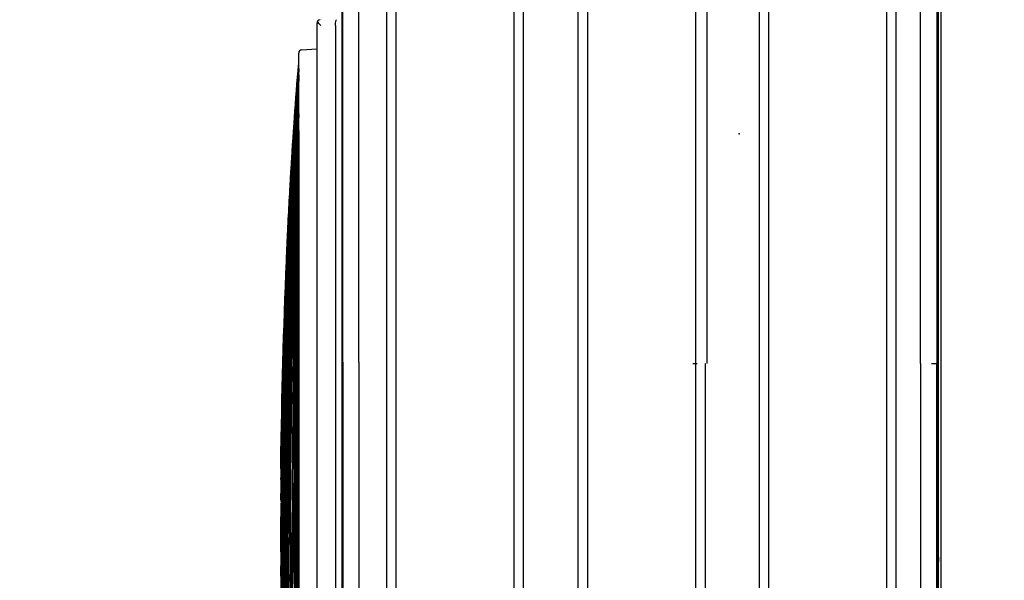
# Model space of a CAD drawing. Header units: millimetres. Extents: x -424979 to 718034, y -72486 to 344972.
# Tile 41 of 256: x 348071 to 349537, y 42705 to 43539. Entities that reach past the tile are written whole.
import ezdxf
from ezdxf.xclip import XClip

# ---------------------------------------------------------------- set-up
doc = ezdxf.new("R2010")
doc.units = ezdxf.units.MM
doc.header["$MEASUREMENT"] = 0
doc.header["$XCLIPFRAME"] = 0
doc.layers.add('0100_001_6_0_Nr_pióra__1', color=7, linetype='Continuous', lineweight=13)
doc.layers.add('IS_KLIM_urządzenia', color=3, linetype='Continuous')
doc.layers.add('Rysunki i obrazki', color=7, linetype='Continuous')
picture_1 = doc.add_image_def('image6.tif', size_in_pixel=(4960, 3507))

# ---------------------------------------------------------------- blocks, each defined once
blk = doc.blocks.new('Rysunek_6_6', base_point=(-286891.4, 45461))
at = {"layer": '0100_001_6_0_Nr_pióra__1', "color": 7, "lineweight": 13}
image = blk.add_image(picture_1, insert=(-308193.9, 31056), size_in_units=(41994.7, 29692.6), rotation=-1.1954, dxfattribs=at)
image.set_boundary_path([(-0.5, -0.5), (4959.5, 3506.5)])
blk = doc.blocks.new('G$CE471A013')
at = {"linetype": 'Continuous'}
for p, q in [((-63.256, 37.301), (6.245, 37.301)), ((23.598, 37.069), (-66.48, 37.069)), ((-63.211, 37.029), (-21.491, 37.029)), ((-62.823, 37.151), (6.095, 37.151)), ((-21.491, 36.7), (-21.491, 37.034)), ((20.329, 37.029), (-21.491, 37.029)), ((-55.564, 34.525), (12.681, 34.525)), ((12.681, 33.925), (-55.564, 33.925)), ((-53.591, 26.625), (10.708, 26.625)), ((10.708, 26.025), (-53.591, 26.025)), ((-21.491, 22.659), (-55.356, 22.659)), ((-21.491, 22.784), (12.474, 22.784)), ((-21.491, 22.059), (-55.356, 22.059)), ((-21.491, 21.902), (-21.491, 22.171)), ((12.474, 22.059), (-21.491, 22.059)), ((-21.391, 15.359), (-55.356, 15.359)), ((12.474, 15.359), (-21.391, 15.359)), ((-21.391, 14.759), (-55.356, 14.759)), ((12.474, 14.759), (-21.391, 14.759)), ((-53.591, 11.393), (10.708, 11.393)), ((10.708, 10.793), (-53.591, 10.793)), ((-55.564, 3.493), (12.681, 3.493)), ((12.681, 2.893), (-55.564, 2.893)), ((-61.567, 0.144), (18.685, 0.144)), ((-21.391, 0.184), (-59.916, 0.184)), ((-21.391, 0.184), (17.062, 0.184)), ((-0.517, -0.263), (-62.643, -0.263)), ((-0.15, -1.15), (-0.16, -1.15)), ((-0.367, -1.413), (-63.178, -1.413)), ((-2.02, -2.359), (-1.953, -1.413)), ((-0.357, -1.413), (-0.367, -1.413)), ((-7.032, -2.545), (-57.042, -2.545)), ((-32.037, -2.644), (-32.037, -2.642)), ((-7.032, -2.545), (-2.219, -2.545)), ((-5.317, -2.545), (-5.317, -2.545))]:
    blk.add_line(p, q, dxfattribs=at)
at = {"linetype": 'Continuous', "extrusion": (0, 0, -1)}
for centre, start in [((0.357, -1.213), 180), ((2.219, -2.345), 184)]:
    blk.add_arc(centre, 0.2, start, 270, dxfattribs=at)
at = {"linetype": 'Continuous'}
for centre, major_axis, ratio, start_param, end_param in [((-33.789, 36.701), (1.086, 0), 0.414214, 1.241354, 1.558544), ((-0.517, -0.199), (0.36, 0), 0.176327, 4.712389, 6.279863), ((-0.517, -1.053), (-0.355, 0.355), 0.176327, 1.745329, 2.532861)]:
    blk.add_ellipse(centre, major_axis=major_axis, ratio=ratio, start_param=start_param, end_param=end_param, dxfattribs=at)
for points, degree in [([(-21.491, 36.025), (-63.136, 36.025)], 1), ([(-21.491, 36.025), (-7.576, 36.025), (6.339, 36.025), (20.254, 36.025)], 3), ([(-21.391, 1.188), (-34.734, 1.188), (-48.077, 1.188), (-61.42, 1.188)], 3), ([(-21.391, 1.188), (-8.082, 1.188), (5.228, 1.188), (18.538, 1.188)], 3), ([(-32.037, -3.003), (-41.686, -2.945), (-51.334, -2.803), (-60.98, -2.546)], 3), ([(-32.037, -2.832), (-41.595, -2.794), (-51.153, -2.706), (-60.71, -2.546)], 3), ([(-32.037, -2.642), (-35.976, -2.636), (-39.916, -2.626), (-43.855, -2.612)], 3), ([(-32.037, -2.772), (-32.861, -2.77), (-33.685, -2.767), (-34.509, -2.764)], 3), ([(-32.037, -2.89), (-32.838, -2.886), (-33.64, -2.882), (-34.441, -2.877)], 3), ([(-32.037, -2.832), (-22.479, -2.794), (-12.921, -2.706), (-3.364, -2.546)], 3), ([(-32.037, -2.578), (-32.037, -2.579), (-32.037, -2.581), (-32.037, -2.583)], 3), ([(-32.037, -2.639), (-32.037, -2.64), (-32.037, -2.641), (-32.037, -2.642)], 3), ([(-32.037, -2.71), (-32.037, -2.711), (-32.037, -2.712), (-32.037, -2.713)], 3), ([(-32.037, -2.772), (-31.213, -2.77), (-30.389, -2.767), (-29.565, -2.764)], 3), ([(-32.037, -2.77), (-32.037, -2.771), (-32.037, -2.772), (-32.037, -2.772)], 3), ([(-32.037, -2.829), (-32.037, -2.83), (-32.037, -2.831), (-32.037, -2.832)], 3), ([(-32.037, -2.89), (-31.236, -2.886), (-30.434, -2.882), (-29.633, -2.877)], 3), ([(-32.037, -2.887), (-32.037, -2.888), (-32.037, -2.889), (-32.037, -2.89)], 3), ([(-32.037, -2.945), (-32.037, -2.945), (-32.037, -2.946), (-32.037, -2.947)], 3), ([(-32.037, -3.001), (-32.037, -3.002), (-32.037, -3.003), (-32.037, -3.003)], 3), ([(-18.164, -2.749), (-17.391, -2.739), (-16.618, -2.728), (-15.845, -2.717)], 3), ([(-17.799, -2.785), (-15.415, -2.748), (-13.032, -2.706), (-10.649, -2.657)], 3), ([(-7.721, -2.556), (-7.116, -2.553), (-6.512, -2.549), (-5.907, -2.545)], 3), ([(-7.585, -2.858), (-6.064, -2.768), (-4.543, -2.669), (-3.024, -2.559)], 3), ([(-2.956, -2.552), (-3.001, -2.555), (-3.046, -2.558), (-3.091, -2.561)], 3), ([(-2.956, -2.553), (-3.001, -2.556), (-3.046, -2.559), (-3.091, -2.562)], 3), ([(-2.956, -2.553), (-3.001, -2.556), (-3.046, -2.559), (-3.091, -2.562)], 3), ([(-2.956, -2.554), (-3.001, -2.557), (-3.046, -2.56), (-3.091, -2.563)], 3), ([(-3.09, -2.557), (-3.045, -2.554), (-3, -2.552), (-2.955, -2.549)], 3), ([(-2.955, -2.549), (-3, -2.552), (-3.045, -2.554), (-3.09, -2.557)], 3), ([(-2.957, -2.549), (-3.001, -2.551), (-3.045, -2.553), (-3.089, -2.555)], 3), ([(-2.932, -2.554), (-2.977, -2.557), (-3.022, -2.56), (-3.067, -2.564)], 3), ([(-3.024, -2.56), (-3.024, -2.56), (-3.024, -2.56)], 2), ([(-3.023, -2.559), (-3.023, -2.559), (-3.023, -2.559)], 2), ([(-3.022, -2.55), (-3.022, -2.55), (-3.022, -2.55)], 2), ([(-41.256, -3.247), (-38.183, -3.313), (-35.11, -3.36), (-32.037, -3.388)], 3), ([(-40.922, -3.533), (-38.628, -3.589), (-36.333, -3.627), (-34.038, -3.648)], 3), ([(-39.963, -3.342), (-37.321, -3.397), (-34.679, -3.437), (-32.037, -3.462)], 3), ([(-37.196, -3.36), (-35.477, -3.388), (-33.757, -3.41), (-32.037, -3.426)], 3), ([(-34.126, -3.648), (-34.097, -3.648), (-34.067, -3.648), (-34.038, -3.648)], 3), ([(-32.037, -3.306), (-32.719, -3.3), (-33.402, -3.293), (-34.084, -3.286)], 3), ([(-32.037, -3.651), (-32.295, -3.649), (-32.552, -3.648), (-32.81, -3.646)], 3), ([(-32.037, -3.428), (-32.138, -3.427), (-32.24, -3.426), (-32.341, -3.425)], 3), ([(-32.037, -3.637), (-32.128, -3.636), (-32.22, -3.636), (-32.311, -3.635)], 3), ([(-32.037, -3.161), (-32.037, -3.162), (-32.037, -3.162), (-32.037, -3.163)], 3), ([(-32.037, -3.211), (-32.037, -3.211), (-32.037, -3.212), (-32.037, -3.213)], 3), ([(-32.037, -3.259), (-32.037, -3.259), (-32.037, -3.26), (-32.037, -3.261)], 3), ([(-25.483, -3.299), (-27.667, -3.338), (-29.852, -3.368), (-32.037, -3.388)], 3), ([(-32.037, -3.304), (-32.037, -3.305), (-32.037, -3.306), (-32.037, -3.306)], 3), ([(-32.037, -3.348), (-32.037, -3.348), (-32.037, -3.349), (-32.037, -3.349)], 3), ([(-32.037, -3.388), (-32.037, -3.389), (-32.037, -3.389), (-32.037, -3.39)], 3), ([(-32.037, -3.426), (-32.037, -3.427), (-32.037, -3.427), (-32.037, -3.428)], 3), ([(-32.037, -3.462), (-32.037, -3.462), (-32.037, -3.463), (-32.037, -3.463)], 3), ([(-32.037, -3.494), (-32.037, -3.495), (-32.037, -3.495), (-32.037, -3.496)], 3), ([(-32.037, -3.525), (-32.037, -3.525), (-32.037, -3.525), (-32.037, -3.526)], 3), ([(-32.037, -3.552), (-32.037, -3.552), (-32.037, -3.553), (-32.037, -3.553)], 3), ([(-32.037, -3.577), (-32.037, -3.577), (-32.037, -3.578), (-32.037, -3.578)], 3), ([(-27.275, -3.582), (-28.862, -3.608), (-30.45, -3.626), (-32.037, -3.636)], 3), ([(-32.037, -3.599), (-32.037, -3.599), (-32.037, -3.6), (-32.037, -3.6)], 3), ([(-28.055, -3.611), (-29.382, -3.629), (-30.71, -3.642), (-32.037, -3.65)], 3), ([(-32.037, -3.619), (-32.037, -3.619), (-32.037, -3.619), (-32.037, -3.619)], 3), ([(-32.037, -3.637), (-31.89, -3.636), (-31.744, -3.635), (-31.597, -3.634)], 3), ([(-32.037, -3.636), (-32.037, -3.636), (-32.037, -3.637), (-32.037, -3.637)], 3), ([(-32.037, -3.651), (-31.405, -3.647), (-30.773, -3.643), (-30.142, -3.637)], 3), ([(-32.037, -3.65), (-32.037, -3.65), (-32.037, -3.65), (-32.037, -3.651)], 3), ([(-19.077, -3.415), (-22.729, -3.537), (-26.382, -3.615), (-30.036, -3.648)], 3), ([(-29.948, -3.648), (-29.977, -3.648), (-30.006, -3.648), (-30.036, -3.648)], 3), ([(-29.948, -3.648), (-28.516, -3.635), (-27.085, -3.615), (-25.654, -3.588)], 3), ([(-18.767, -3.419), (-22.083, -3.533), (-25.4, -3.609), (-28.717, -3.646)], 3), ([(-28.676, -3.646), (-28.69, -3.646), (-28.703, -3.646), (-28.717, -3.646)], 3), ([(-28.676, -3.646), (-27.337, -3.631), (-25.999, -3.61), (-24.66, -3.582)], 3), ([(-28.008, -3.648), (-28.016, -3.648), (-28.023, -3.648), (-28.031, -3.648)], 3), ([(-27.658, -3.652), (-27.662, -3.652), (-27.665, -3.652), (-27.668, -3.652)], 3), ([(-27.551, -3.657), (-27.552, -3.684)], 1), ([(-27.551, -3.657), (-27.238, -3.653), (-26.925, -3.649), (-26.612, -3.645)], 3), ([(-27.551, -3.657), (-27.551, -3.657), (-27.551, -3.657), (-27.551, -3.657)], 3), ([(-27.514, -3.604), (-25.962, -3.58), (-24.41, -3.549), (-22.859, -3.51)], 3)]:
    blk.add_open_spline(points, degree=degree, dxfattribs=at)
for points, knots in [([(-32.037, -3.261), (-36.938, -3.218), (-41.838, -3.138), (-51.533, -2.903), (-56.327, -2.75), (-61.119, -2.546)], [0, 0, 0, 0, 0.505409, 0.505409, 1, 1, 1, 1]), ([(-61.118, -2.551), (-56.329, -2.844), (-51.536, -3.059), (-41.841, -3.378), (-36.939, -3.481), (-32.037, -3.525)], [0, 0, 0, 0, 0.494599, 0.494599, 1, 1, 1, 1]), ([(-32.037, -3.496), (-36.939, -3.451), (-41.841, -3.35), (-51.536, -3.04), (-56.329, -2.832), (-61.118, -2.551)], [0, 0, 0, 0, 0.505401, 0.505401, 1, 1, 1, 1]), ([(-61.118, -2.551), (-56.329, -2.832), (-51.536, -3.039), (-41.841, -3.349), (-36.939, -3.45), (-32.037, -3.494)], [0, 0, 0, 0, 0.494599, 0.494599, 1, 1, 1, 1]), ([(-32.037, -3.553), (-36.94, -3.512), (-41.841, -3.407), (-51.536, -3.079), (-56.33, -2.856), (-61.118, -2.552)], [0, 0, 0, 0, 0.505401, 0.505401, 1, 1, 1, 1]), ([(-32.037, -3.526), (-36.939, -3.483), (-41.841, -3.38), (-51.536, -3.06), (-56.329, -2.845), (-61.118, -2.552)], [0, 0, 0, 0, 0.505401, 0.505401, 1, 1, 1, 1]), ([(-32.037, -3.6), (-36.94, -3.563), (-41.842, -3.457), (-51.537, -3.114), (-56.33, -2.879), (-61.118, -2.553)], [0, 0, 0, 0, 0.505401, 0.505401, 1, 1, 1, 1]), ([(-32.037, -3.578), (-36.94, -3.538), (-41.842, -3.433), (-51.537, -3.097), (-56.33, -2.868), (-61.118, -2.553)], [0, 0, 0, 0, 0.505401, 0.505401, 1, 1, 1, 1]), ([(-32.037, -3.619), (-36.94, -3.585), (-41.843, -3.48), (-51.538, -3.13), (-56.331, -2.889), (-61.118, -2.554)], [0, 0, 0, 0, 0.505401, 0.505401, 1, 1, 1, 1]), ([(-32.037, -3.39), (-36.939, -3.345), (-41.84, -3.252), (-51.533, -2.975), (-56.326, -2.793), (-61.115, -2.549)], [0, 0, 0, 0, 0.505465, 0.505465, 1, 1, 1, 1]), ([(-61.106, -2.549), (-56.319, -2.779), (-51.53, -2.951), (-41.839, -3.214), (-36.938, -3.303), (-32.037, -3.348)], [0, 0, 0, 0, 0.494375, 0.494375, 1, 1, 1, 1]), ([(-32.037, -3.111), (-36.937, -3.076), (-41.838, -3.01), (-51.506, -2.824), (-56.274, -2.704), (-61.042, -2.546)], [0, 0, 0, 0, 0.50677, 0.50677, 1, 1, 1, 1]), ([(-32.037, -3.058), (-36.937, -3.025), (-41.837, -2.966), (-51.506, -2.797), (-56.274, -2.688), (-61.041, -2.545)], [0, 0, 0, 0, 0.506778, 0.506778, 1, 1, 1, 1]), ([(-61.021, -2.546), (-56.261, -2.688), (-51.499, -2.795), (-41.837, -2.964), (-36.937, -3.023), (-32.037, -3.056)], [0, 0, 0, 0, 0.492868, 0.492868, 1, 1, 1, 1]), ([(-32.037, -3.349), (-36.938, -3.305), (-41.839, -3.215), (-51.494, -2.953), (-56.248, -2.782), (-61, -2.554)], [0, 0, 0, 0, 0.507485, 0.507485, 1, 1, 1, 1]), ([(-32.037, -3.213), (-36.938, -3.173), (-41.838, -3.097), (-51.488, -2.878), (-56.237, -2.737), (-60.984, -2.551)], [0, 0, 0, 0, 0.507767, 0.507767, 1, 1, 1, 1]), ([(-60.984, -2.551), (-56.237, -2.736), (-51.488, -2.877), (-41.838, -3.095), (-36.938, -3.17), (-32.037, -3.211)], [0, 0, 0, 0, 0.492233, 0.492233, 1, 1, 1, 1]), ([(-60.984, -2.552), (-56.237, -2.752), (-51.488, -2.903), (-41.839, -3.136), (-36.938, -3.216), (-32.037, -3.259)], [0, 0, 0, 0, 0.492233, 0.492233, 1, 1, 1, 1]), ([(-32.037, -2.947), (-34.87, -2.932), (-37.702, -2.91), (-43.368, -2.851), (-46.201, -2.816), (-51.866, -2.73), (-54.699, -2.68), (-58.666, -2.597), (-59.8, -2.572), (-60.934, -2.546)], [0, 0, 0, 0, 0.294057, 0.294057, 0.58814, 0.58814, 0.882227, 0.882227, 1, 1, 1, 1]), ([(-60.894, -2.547), (-58.354, -2.605), (-55.814, -2.657), (-50.519, -2.751), (-47.764, -2.792), (-42.254, -2.862), (-39.498, -2.891), (-35.174, -2.926), (-33.606, -2.936), (-32.037, -2.945)], [0, 0, 0, 0, 0.264103, 0.264103, 0.550513, 0.550513, 0.836923, 0.836923, 1, 1, 1, 1]), ([(-60.501, -2.547), (-57.467, -2.586), (-54.433, -2.62), (-49.709, -2.664), (-48.019, -2.679), (-42.949, -2.718), (-39.569, -2.739), (-34.805, -2.76), (-33.421, -2.765), (-32.037, -2.77)], [0, 0, 0, 0, 0.319801, 0.319801, 0.497905, 0.497905, 0.854114, 0.854114, 1, 1, 1, 1]), ([(-32.037, -2.713), (-34.859, -2.706), (-37.681, -2.696), (-41.915, -2.677), (-43.326, -2.67), (-47.56, -2.647), (-50.382, -2.629), (-55.564, -2.59), (-57.923, -2.569), (-60.283, -2.546)], [0, 0, 0, 0, 0.299747, 0.299747, 0.449624, 0.449624, 0.749381, 0.749381, 1, 1, 1, 1]), ([(-60.283, -2.546), (-58.036, -2.568), (-55.79, -2.587), (-52.212, -2.614), (-50.88, -2.623), (-46.883, -2.65), (-44.219, -2.664), (-38.89, -2.689), (-36.225, -2.699), (-33.053, -2.707), (-32.545, -2.709), (-32.037, -2.71)], [0, 0, 0, 0, 0.238571, 0.238571, 0.380065, 0.380065, 0.663055, 0.663055, 0.946044, 0.946044, 1, 1, 1, 1]), ([(-32.037, -3.463), (-36.939, -3.418), (-41.84, -3.319), (-51.147, -3.031), (-55.552, -2.852), (-59.955, -2.614)], [0, 0, 0, 0, 0.526489, 0.526489, 1, 1, 1, 1]), ([(-58.091, -2.545), (-55.347, -2.562), (-52.602, -2.575), (-48.884, -2.591), (-47.911, -2.595), (-44.991, -2.607), (-43.045, -2.613), (-39.152, -2.625), (-37.205, -2.63), (-34.185, -2.636), (-33.111, -2.638), (-32.037, -2.639)], [0, 0, 0, 0, 0.31601, 0.31601, 0.42808, 0.42808, 0.652219, 0.652219, 0.876357, 0.876357, 1, 1, 1, 1]), ([(-57.423, -2.786), (-53.865, -2.995), (-50.304, -3.157), (-41.842, -3.456), (-36.94, -3.562), (-32.037, -3.599)], [0, 0, 0, 0, 0.420951, 0.420951, 1, 1, 1, 1]), ([(-56.809, -2.838), (-53.456, -3.04), (-50.1, -3.198), (-41.843, -3.499), (-36.94, -3.605), (-32.037, -3.636)], [0, 0, 0, 0, 0.406561, 0.406561, 1, 1, 1, 1]), ([(-56.729, -2.835), (-53.402, -3.029), (-50.073, -3.182), (-41.843, -3.479), (-36.94, -3.585), (-32.037, -3.619)], [0, 0, 0, 0, 0.40464, 0.40464, 1, 1, 1, 1]), ([(-34.126, -3.648), (-38.681, -3.606), (-43.236, -3.494), (-50.098, -3.221), (-52.408, -3.111), (-54.717, -2.979)], [0, 0, 0, 0, 0.663309, 0.663309, 1, 1, 1, 1]), ([(-32.037, -2.583), (-36.954, -2.579), (-41.87, -2.572), (-49.186, -2.558), (-51.586, -2.553), (-53.986, -2.547)], [0, 0, 0, 0, 0.672022, 0.672022, 1, 1, 1, 1]), ([(-32.037, -3.058), (-27.137, -3.025), (-22.236, -2.966), (-12.557, -2.796), (-7.778, -2.688), (-3, -2.544)], [0, 0, 0, 0, 0.506209, 0.506209, 1, 1, 1, 1]), ([(-32.037, -3.111), (-27.136, -3.076), (-22.236, -3.01), (-12.557, -2.824), (-7.778, -2.704), (-3, -2.545)], [0, 0, 0, 0, 0.506209, 0.506209, 1, 1, 1, 1]), ([(-5.983, -2.545), (-8.727, -2.562), (-11.472, -2.575), (-15.189, -2.591), (-16.163, -2.595), (-19.083, -2.607), (-21.029, -2.613), (-24.922, -2.625), (-26.869, -2.63), (-29.889, -2.636), (-30.963, -2.638), (-32.037, -2.639)], [0, 0, 0, 0, 0.31601, 0.31601, 0.42808, 0.42808, 0.652219, 0.652219, 0.876357, 0.876357, 1, 1, 1, 1]), ([(-32.037, -2.578), (-32.037, -2.577), (-32.037, -2.575), (-32.037, -2.569), (-32.037, -2.565), (-32.037, -2.556), (-32.037, -2.551), (-32.037, -2.545)], [0, 0, 0, 0, 0.356764, 0.356764, 0.713527, 0.713527, 1, 1, 1, 1]), ([(-32.037, -3.261), (-27.136, -3.218), (-22.236, -3.138), (-12.541, -2.903), (-7.747, -2.75), (-2.955, -2.546)], [0, 0, 0, 0, 0.505409, 0.505409, 1, 1, 1, 1]), ([(-32.037, -2.947), (-29.204, -2.932), (-26.371, -2.91), (-20.706, -2.851), (-17.873, -2.816), (-12.207, -2.73), (-9.375, -2.68), (-5.408, -2.597), (-4.274, -2.572), (-3.139, -2.546)], [0, 0, 0, 0, 0.294057, 0.294057, 0.58814, 0.58814, 0.882227, 0.882227, 1, 1, 1, 1]), ([(-32.037, -2.713), (-29.215, -2.706), (-26.392, -2.696), (-22.159, -2.677), (-20.748, -2.67), (-16.514, -2.647), (-13.692, -2.629), (-8.513, -2.59), (-6.157, -2.569), (-3.8, -2.546)], [0, 0, 0, 0, 0.299848, 0.299848, 0.449777, 0.449777, 0.749636, 0.749636, 1, 1, 1, 1]), ([(-3.791, -2.546), (-6.037, -2.568), (-8.284, -2.587), (-11.862, -2.614), (-13.194, -2.623), (-17.191, -2.65), (-19.855, -2.664), (-25.184, -2.689), (-27.848, -2.699), (-31.021, -2.707), (-31.529, -2.709), (-32.037, -2.71)], [0, 0, 0, 0, 0.238571, 0.238571, 0.380065, 0.380065, 0.663055, 0.663055, 0.946044, 0.946044, 1, 1, 1, 1]), ([(-3.18, -2.547), (-5.72, -2.605), (-8.26, -2.657), (-13.555, -2.751), (-16.31, -2.792), (-21.82, -2.862), (-24.575, -2.891), (-28.899, -2.926), (-30.468, -2.936), (-32.037, -2.945)], [0, 0, 0, 0, 0.264103, 0.264103, 0.550513, 0.550513, 0.836923, 0.836923, 1, 1, 1, 1]), ([(-3.573, -2.547), (-6.607, -2.586), (-9.641, -2.62), (-14.365, -2.664), (-16.055, -2.679), (-21.125, -2.718), (-24.504, -2.739), (-29.268, -2.76), (-30.653, -2.765), (-32.037, -2.77)], [0, 0, 0, 0, 0.319801, 0.319801, 0.497905, 0.497905, 0.854114, 0.854114, 1, 1, 1, 1]), ([(-32.037, -2.583), (-27.12, -2.579), (-22.204, -2.572), (-14.887, -2.558), (-12.488, -2.553), (-10.088, -2.547)], [0, 0, 0, 0, 0.672022, 0.672022, 1, 1, 1, 1]), ([(-32.037, -3.39), (-27.135, -3.345), (-22.234, -3.252), (-12.541, -2.975), (-7.748, -2.793), (-2.959, -2.549)], [0, 0, 0, 0, 0.505465, 0.505465, 1, 1, 1, 1]), ([(-2.968, -2.549), (-7.755, -2.779), (-12.544, -2.951), (-22.235, -3.214), (-27.136, -3.303), (-32.037, -3.348)], [0, 0, 0, 0, 0.494375, 0.494375, 1, 1, 1, 1]), ([(-32.037, -3.463), (-27.135, -3.418), (-22.234, -3.319), (-12.539, -3.019), (-7.745, -2.82), (-2.955, -2.55)], [0, 0, 0, 0, 0.505401, 0.505401, 1, 1, 1, 1]), ([(-2.955, -2.55), (-7.745, -2.819), (-12.539, -3.018), (-22.234, -3.318), (-27.135, -3.416), (-32.037, -3.462)], [0, 0, 0, 0, 0.494599, 0.494599, 1, 1, 1, 1]), ([(-32.037, -3.306), (-27.136, -3.263), (-22.235, -3.177), (-12.563, -2.928), (-7.792, -2.766), (-3.023, -2.55)], [0, 0, 0, 0, 0.506586, 0.506586, 1, 1, 1, 1]), ([(-2.956, -2.551), (-7.745, -2.844), (-12.538, -3.059), (-22.233, -3.378), (-27.134, -3.481), (-32.037, -3.525)], [0, 0, 0, 0, 0.494599, 0.494599, 1, 1, 1, 1]), ([(-32.037, -3.496), (-27.135, -3.451), (-22.233, -3.35), (-12.538, -3.04), (-7.745, -2.832), (-2.956, -2.551)], [0, 0, 0, 0, 0.505401, 0.505401, 1, 1, 1, 1]), ([(-2.956, -2.551), (-7.745, -2.832), (-12.538, -3.039), (-22.233, -3.349), (-27.135, -3.45), (-32.037, -3.494)], [0, 0, 0, 0, 0.494599, 0.494599, 1, 1, 1, 1]), ([(-32.037, -3.213), (-27.136, -3.173), (-22.236, -3.097), (-12.586, -2.878), (-7.837, -2.737), (-3.09, -2.551)], [0, 0, 0, 0, 0.507767, 0.507767, 1, 1, 1, 1]), ([(-3.09, -2.551), (-7.837, -2.736), (-12.586, -2.877), (-22.236, -3.095), (-27.136, -3.17), (-32.037, -3.211)], [0, 0, 0, 0, 0.492233, 0.492233, 1, 1, 1, 1]), ([(-32.037, -3.553), (-27.134, -3.512), (-22.232, -3.407), (-12.537, -3.079), (-7.744, -2.856), (-2.956, -2.552)], [0, 0, 0, 0, 0.505401, 0.505401, 1, 1, 1, 1]), ([(-32.037, -3.526), (-27.134, -3.483), (-22.233, -3.38), (-12.538, -3.06), (-7.745, -2.845), (-2.956, -2.552)], [0, 0, 0, 0, 0.505401, 0.505401, 1, 1, 1, 1]), ([(-3.09, -2.552), (-7.837, -2.752), (-12.586, -2.903), (-22.235, -3.136), (-27.136, -3.216), (-32.037, -3.259)], [0, 0, 0, 0, 0.492233, 0.492233, 1, 1, 1, 1]), ([(-32.037, -3.6), (-27.134, -3.563), (-22.232, -3.457), (-12.536, -3.114), (-7.744, -2.879), (-2.956, -2.553)], [0, 0, 0, 0, 0.505401, 0.505401, 1, 1, 1, 1]), ([(-32.037, -3.578), (-27.134, -3.538), (-22.232, -3.433), (-12.537, -3.097), (-7.744, -2.868), (-2.956, -2.553)], [0, 0, 0, 0, 0.505401, 0.505401, 1, 1, 1, 1]), ([(-32.037, -3.619), (-27.134, -3.585), (-22.231, -3.48), (-12.536, -3.13), (-7.743, -2.889), (-2.956, -2.554)], [0, 0, 0, 0, 0.505401, 0.505401, 1, 1, 1, 1]), ([(-32.037, -3.349), (-27.136, -3.305), (-22.235, -3.215), (-12.58, -2.953), (-7.826, -2.782), (-3.074, -2.554)], [0, 0, 0, 0, 0.507485, 0.507485, 1, 1, 1, 1]), ([(-32.037, -2.639), (-32.037, -2.639), (-32.037, -2.637), (-32.037, -2.631), (-32.037, -2.627), (-32.037, -2.616), (-32.037, -2.61), (-32.037, -2.596), (-32.037, -2.589), (-32.037, -2.578), (-32.037, -2.576), (-32.037, -2.573)], [0, 0, 0, 0, 0.231562, 0.231562, 0.463124, 0.463124, 0.694686, 0.694686, 0.926248, 0.926248, 1, 1, 1, 1]), ([(-32.037, -2.642), (-27.827, -2.636), (-23.617, -2.625), (-18.87, -2.608), (-18.334, -2.606), (-17.797, -2.604)], [0, 0, 0, 0, 0.886937, 0.886937, 1, 1, 1, 1]), ([(-32.037, -2.71), (-32.037, -2.709), (-32.037, -2.708), (-32.037, -2.702), (-32.037, -2.697), (-32.037, -2.687), (-32.037, -2.68), (-32.037, -2.667), (-32.037, -2.659), (-32.037, -2.649), (-32.037, -2.646), (-32.037, -2.644)], [0, 0, 0, 0, 0.231495, 0.231495, 0.46299, 0.46299, 0.694485, 0.694485, 0.925981, 0.925981, 1, 1, 1, 1]), ([(-32.037, -2.77), (-32.037, -2.769), (-32.037, -2.767), (-32.037, -2.761), (-32.037, -2.757), (-32.037, -2.747), (-32.037, -2.74), (-32.037, -2.726), (-32.037, -2.719), (-32.037, -2.709), (-32.037, -2.706), (-32.037, -2.704)], [0, 0, 0, 0, 0.231403, 0.231403, 0.462805, 0.462805, 0.694209, 0.694209, 0.925613, 0.925613, 1, 1, 1, 1]), ([(-32.037, -3.428), (-27.135, -3.382), (-22.234, -3.286), (-13.64, -3.03), (-9.947, -2.892), (-6.255, -2.716)], [0, 0, 0, 0, 0.570136, 0.570136, 1, 1, 1, 1]), ([(-6.837, -2.743), (-10.335, -2.905), (-13.834, -3.035), (-22.234, -3.285), (-27.135, -3.381), (-32.037, -3.426)], [0, 0, 0, 0, 0.416676, 0.416676, 1, 1, 1, 1]), ([(-32.037, -2.829), (-32.037, -2.828), (-32.037, -2.827), (-32.037, -2.821), (-32.037, -2.816), (-32.037, -2.806), (-32.037, -2.799), (-32.037, -2.786), (-32.037, -2.778), (-32.037, -2.768), (-32.037, -2.765), (-32.037, -2.763)], [0, 0, 0, 0, 0.231285, 0.231285, 0.46257, 0.46257, 0.693856, 0.693856, 0.925144, 0.925144, 1, 1, 1, 1]), ([(-32.037, -2.887), (-32.037, -2.887), (-32.037, -2.885), (-32.037, -2.879), (-32.037, -2.875), (-32.037, -2.864), (-32.037, -2.858), (-32.037, -2.844), (-32.037, -2.836), (-32.037, -2.826), (-32.037, -2.824), (-32.037, -2.821)], [0, 0, 0, 0, 0.231142, 0.231142, 0.462283, 0.462283, 0.693426, 0.693426, 0.924571, 0.924571, 1, 1, 1, 1]), ([(-7.345, -2.835), (-10.672, -3.029), (-14.001, -3.182), (-22.231, -3.479), (-27.134, -3.585), (-32.037, -3.619)], [0, 0, 0, 0, 0.40464, 0.40464, 1, 1, 1, 1]), ([(-32.037, -2.945), (-32.037, -2.944), (-32.037, -2.942), (-32.037, -2.936), (-32.037, -2.932), (-32.037, -2.922), (-32.037, -2.915), (-32.037, -2.902), (-32.037, -2.894), (-32.037, -2.884), (-32.037, -2.881), (-32.037, -2.878)], [0, 0, 0, 0, 0.230972, 0.230972, 0.461944, 0.461944, 0.692918, 0.692918, 0.923895, 0.923895, 1, 1, 1, 1]), ([(-32.037, -3.001), (-32.037, -3), (-32.037, -2.999), (-32.037, -2.993), (-32.037, -2.988), (-32.037, -2.978), (-32.037, -2.972), (-32.037, -2.958), (-32.037, -2.95), (-32.037, -2.94), (-32.037, -2.937), (-32.037, -2.935)], [0, 0, 0, 0, 0.230777, 0.230777, 0.461553, 0.461553, 0.692332, 0.692332, 0.923115, 0.923115, 1, 1, 1, 1]), ([(-9.543, -2.946), (-12.138, -3.08), (-14.734, -3.191), (-22.232, -3.456), (-27.134, -3.562), (-32.037, -3.599)], [0, 0, 0, 0, 0.346419, 0.346419, 1, 1, 1, 1]), ([(-9.972, -2.955), (-12.425, -3.076), (-14.878, -3.177), (-22.232, -3.432), (-27.134, -3.537), (-32.037, -3.577)], [0, 0, 0, 0, 0.333694, 0.333694, 1, 1, 1, 1]), ([(-5.622, -2.755), (-8.854, -2.983), (-12.09, -3.161), (-19.56, -3.48), (-23.795, -3.596), (-28.031, -3.648)], [0, 0, 0, 0, 0.433408, 0.433408, 1, 1, 1, 1]), ([(-28.008, -3.648), (-23.776, -3.596), (-19.545, -3.48), (-12.084, -3.161), (-8.854, -2.983), (-5.627, -2.756)], [0, 0, 0, 0, 0.566773, 0.566773, 1, 1, 1, 1]), ([(-27.801, -3.592), (-24.31, -3.54), (-20.82, -3.45), (-15.12, -3.241), (-12.91, -3.145), (-10.701, -3.031)], [0, 0, 0, 0, 0.612154, 0.612154, 1, 1, 1, 1]), ([(-5.027, -2.716), (-8.397, -2.964), (-11.771, -3.156), (-19.318, -3.484), (-23.493, -3.6), (-27.668, -3.652)], [0, 0, 0, 0, 0.447256, 0.447256, 1, 1, 1, 1]), ([(-27.658, -3.652), (-23.484, -3.601), (-19.311, -3.485), (-11.533, -3.146), (-7.927, -2.937), (-4.325, -2.664)], [0, 0, 0, 0, 0.536112, 0.536112, 1, 1, 1, 1]), ([(-21.707, -3.479), (-20.248, -3.439), (-18.789, -3.392), (-15.054, -3.254), (-12.779, -3.153), (-10.505, -3.032)], [0, 0, 0, 0, 0.390602, 0.390602, 1, 1, 1, 1]), ([(-14.972, -3.306), (-14.541, -3.287), (-12.888, -3.21), (-8.993, -3.004), (-5.532, -2.766), (-3.295, -2.585)], [0, 0, 0, 0, 0.110637, 0.424462, 1, 1, 1, 1]), ([(-9.673, -2.62), (-8.285, -2.605), (-6.897, -2.589), (-4.826, -2.563), (-4.143, -2.554), (-3.459, -2.545)], [0, 0, 0, 0, 0.670073, 0.670073, 1, 1, 1, 1]), ([(-5.313, -2.545), (-5.321, -2.545), (-5.314, -2.545), (-5.258, -2.545), (-5.187, -2.545), (-4.997, -2.545), (-4.879, -2.545), (-4.754, -2.545)], [0, 0, 0, 0, 0.244899, 0.244899, 0.62245, 0.62245, 1, 1, 1, 1]), ([(-51.456, -3.137), (-49.886, -3.212), (-48.315, -3.278), (-41.843, -3.518), (-36.941, -3.623), (-32.037, -3.65)], [0, 0, 0, 0, 0.242783, 0.242783, 1, 1, 1, 1]), ([(-48.23, -3.208), (-47.734, -3.227), (-47.238, -3.245), (-41.842, -3.432), (-36.94, -3.537), (-32.037, -3.577)], [0, 0, 0, 0, 0.091941, 0.091941, 1, 1, 1, 1]), ([(-32.037, -3.109), (-32.037, -3.109), (-32.037, -3.107), (-32.037, -3.101), (-32.037, -3.097), (-32.037, -3.087), (-32.037, -3.081), (-32.037, -3.075)], [0, 0, 0, 0, 0.343869, 0.343869, 0.687737, 0.687737, 1, 1, 1, 1])]:
    blk.add_open_spline(points, degree=3, knots=knots, dxfattribs=at)
blk.add_point((-7.241, 24.777), dxfattribs=at)

msp = doc.modelspace()

# ---------------------------------------------------------------- block references
at = {"layer": 'IS_KLIM_urządzenia', "xscale": -24, "yscale": 24, "zscale": 24, "rotation": 270}
msp.add_blockref('G$CE471A013', (348547.4, 43543), dxfattribs=at)
at = {"layer": 'Rysunki i obrazki', "color": 151, "linetype": 'Continuous', "lineweight": 20, "true_color": 0x80c2ff}
ref = msp.add_blockref('Rysunek_6_6', (361669.9, 45461), dxfattribs=at)
XClip(ref).set_block_clipping_path([(-308193.8982892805, 31055.984616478), (-266208.371343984, 30179.8821280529), (-265588.9174272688, 59866.0198290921), (-307574.4443725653, 60742.1223175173)])

doc.saveas('drawing.dxf')
